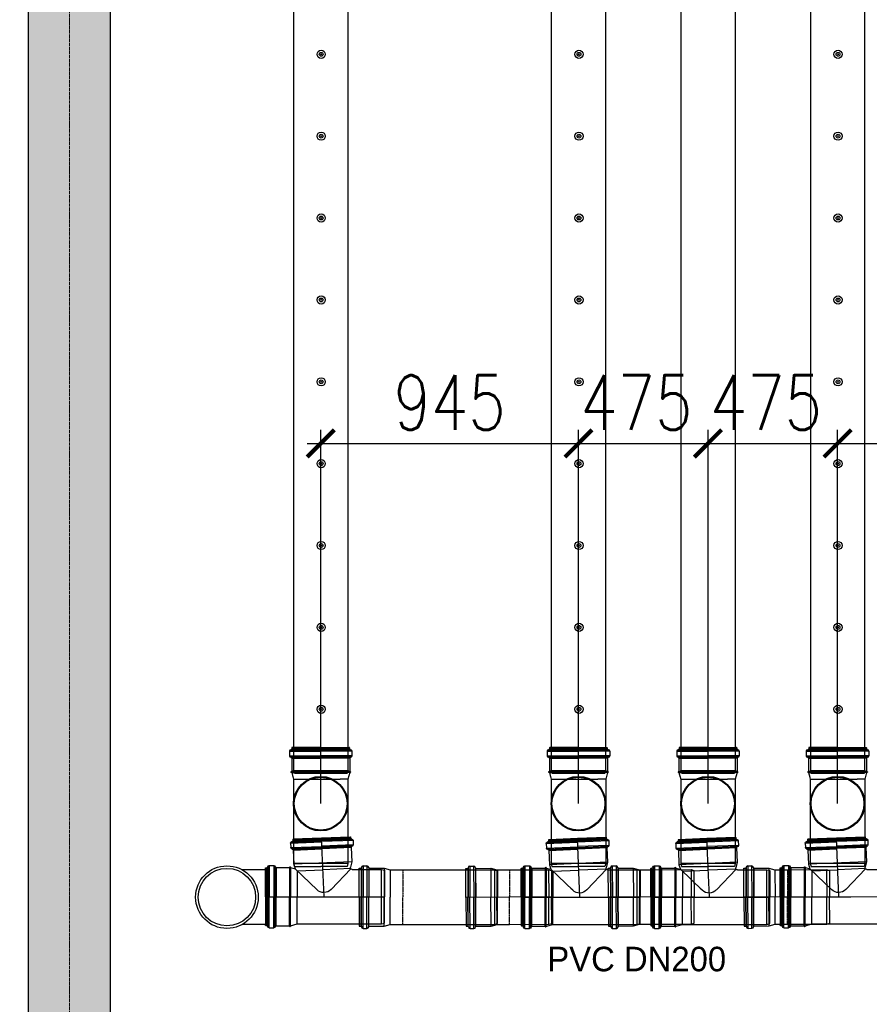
# Model space of a CAD drawing. Header units: millimetres. Extents: x -374129 to 1163271, y -112652 to 695637.
# Tile 57 of 256: x 19057 to 22173, y -45429 to -41821. Entities that reach past the tile are written whole.
import ezdxf
from ezdxf import colors
from ezdxf.entities.mleader import LeaderData, LeaderLine
from ezdxf.math import Vec2, Vec3

# ---------------------------------------------------------------- set-up
doc = ezdxf.new("R2010")
doc.units = ezdxf.units.MM
doc.header["$PDMODE"] = 4
for name, pattern in [('ACAD_ISO04W100', [30, 24, -3, 0, -3]), ('CENTER1', [0.77, 0.5, -0.1, 0.07, -0.1]), ('DASHDOT', [20, 13, -3.4, 0.2, -3.4])]:
    doc.linetypes.add(name, pattern=pattern)
for name, color, linetype in [('FK_opisy', 7, 'Continuous'), ('KRT_kreskowanie', 252, 'Continuous'), ('KRT_opisy', 146, 'Continuous'), ('KRT_sciany', 2, 'Continuous'), ('KRT_technologia', 30, 'Continuous'), ('KRT_wymiary', 4, 'Continuous')]:
    doc.layers.add(name, color=color, linetype=linetype)
doc.layers.add('IS_pomocnicza', color=6, linetype='Continuous', lineweight=30)
doc.layers.add('KRT_osie', color=55, linetype='ACAD_ISO04W100', lineweight=18)
doc.styles.add('WYMIAR', font='romans.shx', dxfattribs={"width": 0.8})
doc.dimstyles.new('KRT_1-100', dxfattribs={"dimscale": 100, "dimtxt": 2, "dimasz": 1, "dimexe": 0.5, "dimexo": 0, "dimgap": 0.5, "dimtad": 1, "dimdec": 1, "dimrnd": 0.1, "dimzin": 9, "dimdsep": 46, "dimtxsty": 'WYMIAR', "dimblk": 'ARCHTICK', "dimcen": 0.09, "dimdle": 0.5, "dimclrd": 1, "dimclre": 252, "dimclrt": 256, "dimadec": 0, "dimazin": 0, "dimtfac": 1, "dimtdec": 1, "dimtmove": 0, "dimatfit": 3, "dimfxl": 1, "dimtolj": 1, "dimtzin": 0, "dimarcsym": 0})

# ---------------------------------------------------------------- blocks, each defined once
blk = doc.blocks.new('IS_KAO_trójnik_200_góra')
at = {"layer": 'KRT_technologia', "linetype": 'Continuous', "transparency": 33554687}
for p, q in [((34869.72, 13524.58), (34868.63, 13524.29)), ((34868.63, 13524.29), (34868.63, 13514.58)), ((34897.28, 13524.58), (34869.72, 13524.58)), ((34869.72, 13504.58), (34869.72, 13524.58)), ((34900.61, 13524.58), (34897.28, 13524.58)), ((34903.02, 13525.22), (34900.61, 13524.58)), ((34900.61, 13524.58), (34900.61, 13507.41)), ((34903.02, 13525.22), (34901.38, 13524.78)), ((34903.05, 13525.07), (34903.05, 13514.58)), ((34903.07, 13525.27), (34903.12, 13525.45)), ((34903.14, 13525.32), (34903.14, 13514.58)), ((34903.29, 13525.51), (34903.19, 13525.51)), ((34903.34, 13525.32), (34903.34, 13514.58)), ((34903.41, 13525.29), (34903.36, 13525.45)), ((34903.43, 13525.08), (34903.43, 13514.58)), ((34908.29, 13525.23), (34903.48, 13525.23)), ((34908.29, 13525.23), (34908.29, 13514.58)), ((34908.54, 13525.16), (34908.54, 13514.58)), ((34908.83, 13525.74), (34908.83, 13514.58)), ((34910.88, 13526.05), (34909.2, 13526.05)), ((34909.2, 13526.05), (34909.2, 13514.58)), ((34910.88, 13526.05), (34910.88, 13514.58)), ((34911.25, 13525.74), (34911.25, 13514.58)), ((34911.43, 13525.55), (34911.43, 13525.47)), ((34911.55, 13525.07), (34911.55, 13514.58)), ((34912.15, 13525.14), (34911.79, 13525.14)), ((34911.79, 13525.14), (34911.79, 13514.58)), ((34912.15, 13525.07), (34912.15, 13514.58)), ((34912.22, 13514.58), (34912.22, 13525.07)), ((34868.63, 13504.87), (34868.63, 13514.58)), ((34903.05, 13504.09), (34903.05, 13514.58)), ((34903.14, 13503.84), (34903.14, 13514.58)), ((34903.34, 13503.84), (34903.34, 13514.58)), ((34903.43, 13504.08), (34903.43, 13514.58)), ((34908.29, 13503.92), (34908.29, 13514.58)), ((34908.54, 13504), (34908.54, 13514.58)), ((34908.83, 13503.42), (34908.83, 13514.58)), ((34909.2, 13503.11), (34909.2, 13514.58)), ((34910.88, 13503.11), (34910.88, 13514.58)), ((34911.25, 13503.42), (34911.25, 13514.58)), ((34911.55, 13504.09), (34911.55, 13514.58)), ((34911.79, 13504.01), (34911.79, 13514.58)), ((34912.15, 13504.09), (34912.15, 13514.58)), ((34912.22, 13514.58), (34912.22, 13504.09)), ((34900.61, 13504.58), (34900.61, 13507.41)), ((34869.72, 13504.58), (34868.63, 13504.87)), ((34897.28, 13504.58), (34869.72, 13504.58)), ((34900.61, 13504.58), (34897.28, 13504.58)), ((34903.02, 13503.93), (34900.61, 13504.58)), ((34903.07, 13503.88), (34903.12, 13503.7)), ((34903.29, 13503.65), (34903.19, 13503.65)), ((34903.41, 13503.87), (34903.36, 13503.7)), ((34908.29, 13503.92), (34903.48, 13503.92)), ((34910.88, 13503.11), (34909.2, 13503.11)), ((34911.43, 13503.6), (34911.43, 13503.68)), ((34912.15, 13504.01), (34911.79, 13504.01))]:
    blk.add_line(p, q, dxfattribs=at)
at = {"layer": 'KRT_technologia'}
for radius in [10, 9.7]:
    blk.add_circle((34891.65, 13514.58), radius, dxfattribs=at)
at = {"layer": 'KRT_technologia', "linetype": 'Continuous', "transparency": 33554687}
for centre, radius, start, end in [((34903, 13525.29), 0.0727, 285, 345), ((34903.19, 13525.43), 0.0727, 90, 165), ((34903.29, 13525.43), 0.0727, 15, 90), ((34903.48, 13525.31), 0.0727, 195, 270), ((34908.29, 13525.6), 0.364, 270, 354.2608), ((34909.2, 13525.51), 0.545, 90, 174.2608), ((34910.88, 13525.51), 0.545, 5, 90), ((34911.79, 13525.51), 0.364, 185, 270), ((34912.15, 13525.07), 0.0727, 0, 90), ((34903, 13503.86), 0.0727, 15, 75), ((34903.19, 13503.72), 0.0727, 195, 270), ((34903.29, 13503.72), 0.0727, 270, 345), ((34903.48, 13503.85), 0.0727, 90, 165), ((34908.29, 13503.56), 0.364, 5.7392, 90), ((34909.2, 13503.65), 0.545, 185.7392, 270), ((34910.88, 13503.65), 0.545, 270, 355), ((34911.79, 13503.65), 0.364, 90, 175), ((34912.15, 13504.09), 0.0727, 270, 0)]:
    blk.add_arc(centre, radius, start, end, dxfattribs=at)
blk = doc.blocks.new('IS_KAO_rura_z_kielichem_200')
at = {"layer": 'KRT_technologia', "linetype": 'Continuous', "transparency": 33554687}
for p, q in [((34252.2, 14721.68), (34250.8, 14721.68)), ((34250.8, 14721.68), (34250.8, 14710.24)), ((34252.2, 14721.68), (34252.2, 14710.24)), ((34203.99, 14720.24), (34202.96, 14719.93)), ((34202.96, 14719.93), (34202.96, 14710.24)), ((34242.28, 14720.24), (34203.99, 14720.24)), ((34203.99, 14700.24), (34203.99, 14720.24)), ((34242.28, 14720.24), (34237.69, 14720.24)), ((34244.52, 14720.84), (34242.28, 14720.24)), ((34242.28, 14720.24), (34242.28, 14710.24)), ((34250.06, 14720.84), (34244.52, 14720.84)), ((34244.52, 14720.84), (34244.52, 14710.24)), ((34250.06, 14720.84), (34250.06, 14710.24)), ((34250.15, 14720.93), (34250.16, 14721.1)), ((34250.16, 14721.1), (34250.16, 14710.24)), ((34252.85, 14720.93), (34252.83, 14721.1)), ((34252.83, 14721.1), (34252.83, 14710.24)), ((34253.68, 14720.84), (34252.94, 14720.84)), ((34252.94, 14720.84), (34252.94, 14710.24)), ((34253.68, 14710.24), (34253.68, 14720.84)), ((34202.96, 14700.56), (34202.96, 14710.24)), ((34242.28, 14700.24), (34242.28, 14710.24)), ((34244.52, 14699.64), (34244.52, 14710.24)), ((34250.06, 14699.64), (34250.06, 14710.24)), ((34250.16, 14699.39), (34250.16, 14710.24)), ((34250.8, 14698.81), (34250.8, 14710.24)), ((34252.2, 14698.81), (34252.2, 14710.24)), ((34252.83, 14699.39), (34252.83, 14710.24)), ((34252.94, 14699.64), (34252.94, 14710.24)), ((34253.68, 14710.24), (34253.68, 14699.64)), ((34203.99, 14700.24), (34202.96, 14700.56)), ((34242.28, 14700.24), (34203.99, 14700.24)), ((34242.28, 14700.24), (34237.69, 14700.24)), ((34244.52, 14699.64), (34242.28, 14700.24)), ((34250.06, 14699.64), (34244.52, 14699.64)), ((34253.68, 14699.64), (34252.94, 14699.64)), ((34250.15, 14699.56), (34250.16, 14699.39)), ((34252.2, 14698.81), (34250.8, 14698.81)), ((34252.85, 14699.56), (34252.83, 14699.39))]:
    blk.add_line(p, q, dxfattribs=at)
at = {"layer": 'KRT_technologia', "linetype": 'CENTER1', "transparency": 33554687}
for p in [(34237.69, 14720.3), (34237.69, 14700.19)]:
    blk.add_line(p, (34237.69, 14710.24), dxfattribs=at)
at = {"layer": 'KRT_technologia', "linetype": 'Continuous', "transparency": 33554687}
for centre, radius, start, end in [((34250.8, 14721.04), 0.636, 90, 175), ((34252.2, 14721.04), 0.636, 5, 90), ((34250.06, 14720.94), 0.0909, 270, 355), ((34252.94, 14720.94), 0.0909, 185, 270), ((34250.06, 14699.55), 0.0909, 5, 90), ((34252.94, 14699.55), 0.0909, 90, 175), ((34250.8, 14699.44), 0.636, 185, 270), ((34252.2, 14699.44), 0.636, 270, 355)]:
    blk.add_arc(centre, radius, start, end, dxfattribs=at)
blk = doc.blocks.new('IS_WNT_KAO_trójnik_200')
at = {"layer": 'KRT_technologia', "linetype": 'Continuous', "transparency": 33554687}
for p, q in [((34085.82, 14801.68), (34097.3, 14801.72)), ((34085.82, 14801.69), (34085.82, 14800)), ((34086.14, 14802.05), (34097.29, 14802.09)), ((34086.32, 14802.23), (34086.4, 14802.24)), ((34086.73, 14802.95), (34086.73, 14802.6)), ((34086.73, 14802.6), (34097.29, 14802.63)), ((34097.29, 14803.03), (34086.8, 14803.03)), ((34086.8, 14802.95), (34097.29, 14802.99)), ((34086.8, 14802.35), (34097.3, 14802.39)), ((34107.77, 14802.95), (34097.28, 14802.92)), ((34107.84, 14802.6), (34097.28, 14802.56)), ((34107.77, 14802.35), (34097.28, 14802.32)), ((34108.44, 14802.06), (34097.28, 14802.02)), ((34108.76, 14801.69), (34097.28, 14801.65)), ((34097.29, 14803.03), (34107.78, 14803.03)), ((34097.29, 14781.52), (34097.29, 14803.03)), ((34107.79, 14803.03), (34107.86, 14802.97)), ((34107.86, 14802.95), (34107.86, 14802.6)), ((34108.27, 14802.23), (34108.19, 14802.24)), ((34108.77, 14801.69), (34108.77, 14800)), ((34085.83, 14800), (34097.3, 14800.04)), ((34086.14, 14799.63), (34097.3, 14799.67)), ((34086.64, 14799.1), (34086.64, 14793.86)), ((34086.65, 14799.1), (34097.3, 14799.13)), ((34086.73, 14799.34), (34097.3, 14799.38)), ((34108.76, 14800), (34097.29, 14799.97)), ((34108.45, 14799.64), (34097.29, 14799.6)), ((34107.87, 14799.34), (34097.29, 14799.31)), ((34107.95, 14799.1), (34097.29, 14799.06)), ((34107.95, 14799.1), (34107.95, 14793.86)), ((34086.64, 14793.86), (34087.17, 14791.86)), ((34086.64, 14793.86), (34107.95, 14793.86)), ((34107.95, 14793.86), (34107.5, 14792.18)), ((34114.9, 14793.46), (34115.39, 14782.31)), ((34116.94, 14793.86), (34115.26, 14793.79)), ((34115.26, 14793.79), (34115.76, 14782.33)), ((34116.94, 14793.86), (34117.44, 14782.4)), ((34117.32, 14793.57), (34117.81, 14782.42)), ((34117.5, 14793.39), (34117.51, 14793.31)), ((34075.88, 14790.6), (34074.8, 14790.26)), ((34074.8, 14790.26), (34075.22, 14780.56)), ((34086.59, 14791.06), (34075.88, 14790.6)), ((34076.75, 14770.61), (34075.88, 14790.6)), ((34087.06, 14791.31), (34094.66, 14784.04)), ((34087.26, 14791.38), (34097.26, 14791.42)), ((34106.77, 14791.45), (34097.26, 14791.42)), ((34099.81, 14784.16), (34107.51, 14792.23)), ((34106.77, 14791.45), (34107.18, 14781.95)), ((34109.12, 14792.69), (34107.5, 14792.18)), ((34109.16, 14792.54), (34109.61, 14782.06)), ((34109.17, 14792.74), (34109.21, 14792.92)), ((34109.24, 14792.79), (34109.71, 14782.06)), ((34109.38, 14792.99), (34109.27, 14792.98)), ((34109.43, 14792.8), (34109.9, 14782.07)), ((34109.5, 14792.77), (34109.45, 14792.94)), ((34109.54, 14792.56), (34110, 14782.08)), ((34114.39, 14792.93), (34109.58, 14792.72)), ((34114.39, 14792.93), (34114.85, 14782.29)), ((34114.63, 14792.87), (34115.1, 14782.3)), ((34117.65, 14792.91), (34118.11, 14782.43)), ((34118.24, 14793.01), (34117.89, 14792.99)), ((34117.89, 14792.99), (34118.35, 14782.44)), ((34118.25, 14792.94), (34118.7, 14782.46)), ((34118.78, 14782.46), (34118.32, 14792.94)), ((34099.81, 14784.16), (34100.5, 14784.88)), ((34094.12, 14781.38), (34075.22, 14780.56)), ((34075.65, 14770.86), (34075.22, 14780.56)), ((34118.78, 14782.46), (34092.93, 14781.33)), ((34107.62, 14771.96), (34107.18, 14781.95)), ((34110.07, 14771.58), (34109.61, 14782.06)), ((34110.17, 14771.33), (34109.71, 14782.06)), ((34110.37, 14771.34), (34109.9, 14782.07)), ((34110.45, 14771.59), (34110, 14782.08)), ((34115.32, 14771.64), (34114.85, 14782.29)), ((34115.56, 14771.73), (34115.1, 14782.3)), ((34115.88, 14771.16), (34115.39, 14782.31)), ((34116.26, 14770.87), (34115.76, 14782.33)), ((34117.94, 14770.94), (34117.44, 14782.4)), ((34118.29, 14771.27), (34117.81, 14782.42)), ((34118.56, 14771.95), (34118.11, 14782.43)), ((34118.81, 14771.89), (34118.35, 14782.44)), ((34119.16, 14771.97), (34118.7, 14782.46)), ((34118.78, 14782.46), (34119.24, 14771.98)), ((34107.62, 14771.96), (34076.75, 14770.61)), ((34110.04, 14771.42), (34107.62, 14771.96)), ((34119.17, 14771.9), (34118.81, 14771.89)), ((34076.75, 14770.61), (34075.65, 14770.86)), ((34110.1, 14771.37), (34110.15, 14771.2)), ((34110.33, 14771.15), (34110.23, 14771.15)), ((34110.44, 14771.38), (34110.4, 14771.21)), ((34115.32, 14771.64), (34110.5, 14771.43)), ((34117.94, 14770.94), (34116.26, 14770.87)), ((34118.46, 14771.46), (34118.46, 14771.54))]:
    blk.add_line(p, q, dxfattribs=at)
for centre, radius, start, end in [((34086.37, 14801.69), 0.545, 95, 180), ((34086.37, 14802.6), 0.364, 275, 0), ((34086.8, 14802.95), 0.0727, 90, 180), ((34107.78, 14802.95), 0.0727, 0, 90), ((34108.22, 14802.6), 0.364, 180, 265), ((34108.22, 14801.69), 0.545, 0, 85), ((34086.37, 14800), 0.545, 180, 264.2608), ((34086.27, 14799.1), 0.364, 0, 84.2608), ((34108.31, 14799.1), 0.364, 95.7392, 180), ((34108.22, 14800), 0.545, 275.7392, 0), ((34115.28, 14793.24), 0.545, 92.5, 176.7608), ((34116.96, 14793.32), 0.545, 7.5, 92.5), ((34086.56, 14791.7), 0.636, 272.5, 15), ((34109.09, 14792.76), 0.0727, 287.5, 347.5), ((34109.28, 14792.91), 0.0727, 92.5, 167.5), ((34109.38, 14792.91), 0.0727, 17.5, 92.5), ((34109.57, 14792.79), 0.0727, 197.5, 272.5), ((34114.37, 14793.3), 0.364, 272.5, 356.7608), ((34117.87, 14793.36), 0.364, 187.5, 272.5), ((34118.25, 14792.94), 0.0727, 2.5, 92.5), ((34097.18, 14786.67), 3.64, 226.25, 316.3455), ((34118.83, 14771.52), 0.364, 92.5, 177.5), ((34119.16, 14771.97), 0.0727, 272.5, 2.5), ((34110.03, 14771.35), 0.0727, 17.5, 77.5), ((34110.22, 14771.22), 0.0727, 197.5, 272.5), ((34110.33, 14771.23), 0.0727, 272.5, 347.5), ((34110.51, 14771.36), 0.0727, 92.5, 167.5), ((34115.33, 14771.28), 0.364, 8.2392, 92.5), ((34116.23, 14771.41), 0.545, 188.2392, 272.5), ((34117.92, 14771.48), 0.545, 272.5, 357.5)]:
    blk.add_arc(centre, radius, start, end, dxfattribs=at)
blk = doc.blocks.new('IS_KAO_kielich_200')
at = {"layer": 'KRT_technologia', "linetype": 'Continuous', "transparency": 33554687}
for p, q in [((34215.99, 14693.51), (34214.95, 14693.19)), ((34214.95, 14693.19), (34214.95, 14683.51)), ((34234.97, 14693.51), (34215.99, 14693.51)), ((34215.99, 14693.51), (34215.99, 14683.51)), ((34234.97, 14693.51), (34230.38, 14693.51)), ((34237.21, 14694.11), (34234.97, 14693.51)), ((34234.97, 14693.51), (34234.97, 14683.51)), ((34242.75, 14694.11), (34237.21, 14694.11)), ((34237.21, 14694.11), (34237.21, 14683.51)), ((34242.75, 14694.11), (34242.75, 14683.51)), ((34242.84, 14694.19), (34242.86, 14694.36)), ((34242.86, 14694.36), (34242.86, 14683.51)), ((34244.89, 14694.94), (34243.49, 14694.94)), ((34243.49, 14694.94), (34243.49, 14683.51)), ((34244.89, 14694.94), (34244.89, 14683.51)), ((34245.54, 14694.19), (34245.53, 14694.36)), ((34245.53, 14694.36), (34245.53, 14683.51)), ((34246.37, 14694.11), (34245.63, 14694.11)), ((34245.63, 14694.11), (34245.63, 14683.51)), ((34246.37, 14683.51), (34246.37, 14694.11)), ((34214.95, 14673.82), (34214.95, 14683.51)), ((34215.99, 14673.51), (34215.99, 14683.51)), ((34234.97, 14673.51), (34234.97, 14683.51)), ((34237.21, 14672.91), (34237.21, 14683.51)), ((34242.75, 14672.91), (34242.75, 14683.51)), ((34242.86, 14672.65), (34242.86, 14683.51)), ((34243.49, 14672.07), (34243.49, 14683.51)), ((34244.89, 14672.07), (34244.89, 14683.51)), ((34245.53, 14672.65), (34245.53, 14683.51)), ((34245.63, 14672.91), (34245.63, 14683.51)), ((34246.37, 14683.51), (34246.37, 14672.91)), ((34215.99, 14673.51), (34214.95, 14673.82)), ((34234.97, 14673.51), (34215.99, 14673.51)), ((34234.97, 14673.51), (34230.38, 14673.51)), ((34237.21, 14672.91), (34234.97, 14673.51)), ((34242.75, 14672.91), (34237.21, 14672.91)), ((34242.84, 14672.82), (34242.86, 14672.65)), ((34244.89, 14672.07), (34243.49, 14672.07)), ((34245.54, 14672.82), (34245.53, 14672.65)), ((34246.37, 14672.91), (34245.63, 14672.91))]:
    blk.add_line(p, q, dxfattribs=at)
at = {"layer": 'KRT_technologia', "linetype": 'CENTER1', "transparency": 33554687}
for p in [(34230.38, 14693.56), (34230.38, 14673.45)]:
    blk.add_line(p, (34230.38, 14683.51), dxfattribs=at)
at = {"layer": 'KRT_technologia', "linetype": 'DASHDOT', "ltscale": 3, "transparency": 33554687}
blk.add_lwpolyline([(34214.95, 14683.51), (34246.37, 14683.51)], dxfattribs=at)
at = {"layer": 'KRT_technologia', "linetype": 'Continuous', "transparency": 33554687}
for centre, radius, start, end in [((34242.75, 14694.2), 0.0909, 270, 355), ((34243.49, 14694.31), 0.636, 90, 175), ((34244.89, 14694.31), 0.636, 5, 90), ((34245.63, 14694.2), 0.0909, 185, 270), ((34242.75, 14672.81), 0.0909, 5, 90), ((34243.49, 14672.71), 0.636, 185, 270), ((34244.89, 14672.71), 0.636, 270, 355), ((34245.63, 14672.81), 0.0909, 90, 175)]:
    blk.add_arc(centre, radius, start, end, dxfattribs=at)
blk = doc.blocks.new('_ArchTick')
at = {"color": 0, "linetype": 'ByBlock', "const_width": 0.15}
blk.add_lwpolyline([(-0.5, -0.5), (0.5, 0.5)], dxfattribs=at)
blk = doc.blocks.new('*D2275')
at = {"layer": 'Defpoints', "color": 0}
for p in [(22126.3, -11286.3), (22126.3, -11891.3), (21181.3, -12606.3)]:
    blk.add_point(p, dxfattribs=at)
at = {"layer": 'KRT_wymiary', "color": 252, "lineweight": -2}
for p, q in [((21181.3, -12606.3), (21181.3, -11236.3)), ((22126.3, -11891.3), (22126.3, -11236.3))]:
    blk.add_line(p, q, dxfattribs=at)
at = {"layer": 'KRT_wymiary', "color": 1, "lineweight": -2}
blk.add_line((21131.3, -11286.3), (22176.3, -11286.3), dxfattribs=at)
at = {"layer": 'KRT_wymiary', "color": 1, "lineweight": -2, "xscale": 100, "yscale": 100, "zscale": 100, "rotation": 180}
blk.add_blockref('_ArchTick', (21181.3, -11286.3), dxfattribs=at)
at = {"layer": 'KRT_wymiary', "color": 1, "lineweight": -2, "xscale": 100, "yscale": 100, "zscale": 100}
blk.add_blockref('_ArchTick', (22126.3, -11286.3), dxfattribs=at)
at = {"layer": 'KRT_wymiary', "insert": (21653.8, -11136.3), "char_height": 200, "attachment_point": 5, "style": 'WYMIAR'}
blk.add_mtext('\\A1;945', dxfattribs=at)
blk = doc.blocks.new('*D2276')
at = {"layer": 'Defpoints', "color": 0}
for p in [(22601.3, -11286.3), (22601.3, -12306.3), (22126.3, -12606.3)]:
    blk.add_point(p, dxfattribs=at)
at = {"layer": 'KRT_wymiary', "color": 252, "lineweight": -2}
for p, q in [((22126.3, -12606.3), (22126.3, -11236.3)), ((22601.3, -12306.3), (22601.3, -11236.3))]:
    blk.add_line(p, q, dxfattribs=at)
at = {"layer": 'KRT_wymiary', "color": 1, "lineweight": -2}
blk.add_line((22076.3, -11286.3), (22651.3, -11286.3), dxfattribs=at)
at = {"layer": 'KRT_wymiary', "color": 1, "lineweight": -2, "xscale": 100, "yscale": 100, "zscale": 100, "rotation": 180}
blk.add_blockref('_ArchTick', (22126.3, -11286.3), dxfattribs=at)
at = {"layer": 'KRT_wymiary', "color": 1, "lineweight": -2, "xscale": 100, "yscale": 100, "zscale": 100}
blk.add_blockref('_ArchTick', (22601.3, -11286.3), dxfattribs=at)
at = {"layer": 'KRT_wymiary', "insert": (22338.8, -11136.3), "char_height": 200, "attachment_point": 5, "style": 'WYMIAR'}
blk.add_mtext('\\A1;475', dxfattribs=at)
blk = doc.blocks.new('*D2277')
at = {"layer": 'Defpoints', "color": 0}
for p in [(23076.3, -11286.3), (23076.3, -12176.3), (22601.3, -12606.3)]:
    blk.add_point(p, dxfattribs=at)
at = {"layer": 'KRT_wymiary', "color": 252, "lineweight": -2}
for p, q in [((22601.3, -12606.3), (22601.3, -11236.3)), ((23076.3, -12176.3), (23076.3, -11236.3))]:
    blk.add_line(p, q, dxfattribs=at)
at = {"layer": 'KRT_wymiary', "color": 1, "lineweight": -2}
blk.add_line((22551.3, -11286.3), (23126.3, -11286.3), dxfattribs=at)
at = {"layer": 'KRT_wymiary', "color": 1, "lineweight": -2, "xscale": 100, "yscale": 100, "zscale": 100, "rotation": 180}
blk.add_blockref('_ArchTick', (22601.3, -11286.3), dxfattribs=at)
at = {"layer": 'KRT_wymiary', "color": 1, "lineweight": -2, "xscale": 100, "yscale": 100, "zscale": 100}
blk.add_blockref('_ArchTick', (23076.3, -11286.3), dxfattribs=at)
at = {"layer": 'KRT_wymiary', "insert": (22813.8, -11136.3), "char_height": 200, "attachment_point": 5, "style": 'WYMIAR'}
blk.add_mtext('\\A1;475', dxfattribs=at)
blk = doc.blocks.new('*D2278')
at = {"layer": 'Defpoints', "color": 0}
for p in [(23741.3, -11286.3), (23741.3, -12506.3), (23076.3, -12606.3)]:
    blk.add_point(p, dxfattribs=at)
at = {"layer": 'KRT_wymiary', "color": 252, "lineweight": -2}
for p, q in [((23076.3, -12606.3), (23076.3, -11236.3)), ((23741.3, -12506.3), (23741.3, -11236.3))]:
    blk.add_line(p, q, dxfattribs=at)
at = {"layer": 'KRT_wymiary', "color": 1, "lineweight": -2}
blk.add_line((23026.3, -11286.3), (23791.3, -11286.3), dxfattribs=at)
at = {"layer": 'KRT_wymiary', "color": 1, "lineweight": -2, "xscale": 100, "yscale": 100, "zscale": 100, "rotation": 180}
blk.add_blockref('_ArchTick', (23076.3, -11286.3), dxfattribs=at)
at = {"layer": 'KRT_wymiary', "color": 1, "lineweight": -2, "xscale": 100, "yscale": 100, "zscale": 100}
blk.add_blockref('_ArchTick', (23741.3, -11286.3), dxfattribs=at)
at = {"layer": 'KRT_wymiary', "insert": (23408.8, -11136.3), "char_height": 200, "attachment_point": 5, "style": 'WYMIAR'}
blk.add_mtext('\\A1;665', dxfattribs=at)
blk = doc.blocks.new('sys napowietrzania')
at = {"layer": 'KRT_technologia', "linetype": 'Continuous', "transparency": 33554687}
for p, q in [((20981.62, -12848.93, -2805.14), (20893.53, -12848.93, -2805.14)), ((20981.62, -13048.93, -2805.14), (20893.53, -13048.93, -2805.14))]:
    blk.add_line(p, q, dxfattribs=at)
at = {"layer": 'KRT_technologia', "linetype": 'Continuous', "transparency": 33554687, "elevation": -2865.41}
for points in [[(21281.59, -12485.01), (21281.59, -10582.71), (21281.59, -2349.21), (21081.59, -2349.21), (21081.59, -10582.71), (21081.59, -12485.01), (21181.59, -12485.01), (21281.59, -12485.01), (21278.43, -12495.38), (21181.59, -12495.38), (21084.76, -12495.38), (21081.59, -12485.01)], [(22226.59, -12485.01), (22226.59, -10582.71), (22226.59, -2349.21), (22026.59, -2349.21), (22026.59, -10582.71), (22026.59, -12485.01), (22126.59, -12485.01), (22226.59, -12485.01), (22223.43, -12495.38), (22126.59, -12495.38), (22029.76, -12495.38), (22026.59, -12485.01)], [(22701.59, -12485.01), (22701.59, -10582.71), (22701.59, -2349.21), (22501.59, -2349.21), (22501.59, -10582.71), (22501.59, -12485.01), (22601.59, -12485.01), (22701.59, -12485.01), (22698.43, -12495.38), (22601.59, -12495.38), (22504.76, -12495.38), (22501.59, -12485.01)], [(23176.59, -12485.01), (23176.59, -10582.71), (23176.59, -2349.21), (22976.59, -2349.21), (22976.59, -10582.71), (22976.59, -12485.01), (23076.59, -12485.01), (23176.59, -12485.01), (23173.43, -12495.38), (23076.59, -12495.38), (22979.76, -12495.38), (22976.59, -12485.01)]]:
    blk.add_lwpolyline(points, dxfattribs=at)
at = {"layer": 'KRT_technologia'}
for centre, radius in [((21183.09, -9860.34, -2865.41), 15), ((22128.09, -9860.34, -2865.41), 15), ((23078.09, -9860.34, -2865.41), 15), ((21183.09, -9860.34, -2865.41), 7), ((21183.09, -9860.34, -2865.41), 1.5), ((22128.09, -9860.34, -2865.41), 7), ((22128.09, -9860.34, -2865.41), 1.5), ((23078.09, -9860.34, -2865.41), 7), ((23078.09, -9860.34, -2865.41), 1.5), ((21183.09, -10160.34, -2865.41), 15), ((21183.09, -10160.34, -2865.41), 7), ((21183.09, -10160.34, -2865.41), 1.5), ((22128.09, -10160.34, -2865.41), 15), ((22128.09, -10160.34, -2865.41), 7), ((22128.09, -10160.34, -2865.41), 1.5), ((23078.09, -10160.34, -2865.41), 15), ((23078.09, -10160.34, -2865.41), 7), ((23078.09, -10160.34, -2865.41), 1.5), ((21183.09, -10460.34, -2865.41), 15), ((21183.09, -10460.34, -2865.41), 7), ((21183.09, -10460.34, -2865.41), 1.5), ((22128.09, -10460.34, -2865.41), 15), ((22128.09, -10460.34, -2865.41), 7), ((22128.09, -10460.34, -2865.41), 1.5), ((23078.09, -10460.34, -2865.41), 15), ((23078.09, -10460.34, -2865.41), 7), ((23078.09, -10460.34, -2865.41), 1.5), ((21183.09, -10760.34, -2865.41), 15), ((22128.09, -10760.34, -2865.41), 15), ((23078.09, -10760.34, -2865.41), 15), ((21183.09, -10760.34, -2865.41), 7), ((21183.09, -10760.34, -2865.41), 1.5), ((22128.09, -10760.34, -2865.41), 7), ((22128.09, -10760.34, -2865.41), 1.5), ((23078.09, -10760.34, -2865.41), 7), ((23078.09, -10760.34, -2865.41), 1.5), ((21183.09, -11060.34, -2865.41), 15), ((21183.09, -11060.34, -2865.41), 7), ((21183.09, -11060.34, -2865.41), 1.5), ((22128.09, -11060.34, -2865.41), 15), ((22128.09, -11060.34, -2865.41), 7), ((22128.09, -11060.34, -2865.41), 1.5), ((23078.09, -11060.34, -2865.41), 15), ((23078.09, -11060.34, -2865.41), 7), ((23078.09, -11060.34, -2865.41), 1.5), ((21183.09, -11360.34, -2865.41), 15), ((21183.09, -11360.34, -2865.41), 7), ((21183.09, -11360.34, -2865.41), 1.5), ((22128.09, -11360.34, -2865.41), 15), ((22128.09, -11360.34, -2865.41), 7), ((22128.09, -11360.34, -2865.41), 1.5), ((23078.09, -11360.34, -2865.41), 15), ((23078.09, -11360.34, -2865.41), 7), ((23078.09, -11360.34, -2865.41), 1.5), ((21183.09, -11660.34, -2865.41), 15), ((21183.09, -11660.34, -2865.41), 7), ((22128.09, -11660.34, -2865.41), 15), ((22128.09, -11660.34, -2865.41), 7), ((23078.09, -11660.34, -2865.41), 15), ((23078.09, -11660.34, -2865.41), 7), ((21183.09, -11660.34, -2865.41), 1.5), ((22128.09, -11660.34, -2865.41), 1.5), ((23078.09, -11660.34, -2865.41), 1.5), ((21183.09, -11960.34, -2865.41), 15), ((21183.09, -11960.34, -2865.41), 7), ((21183.09, -11960.34, -2865.41), 1.5), ((22128.09, -11960.34, -2865.41), 15), ((22128.09, -11960.34, -2865.41), 7), ((22128.09, -11960.34, -2865.41), 1.5), ((23078.09, -11960.34, -2865.41), 15), ((23078.09, -11960.34, -2865.41), 7), ((23078.09, -11960.34, -2865.41), 1.5), ((21183.09, -12260.34, -2865.41), 15), ((21183.09, -12260.34, -2865.41), 7), ((21183.09, -12260.34, -2865.41), 1.5), ((22128.09, -12260.34, -2865.41), 15), ((22128.09, -12260.34, -2865.41), 7), ((22128.09, -12260.34, -2865.41), 1.5), ((23078.09, -12260.34, -2865.41), 15), ((23078.09, -12260.34, -2865.41), 7), ((23078.09, -12260.34, -2865.41), 1.5)]:
    blk.add_circle(centre, radius, dxfattribs=at)
at = {"layer": 'KRT_technologia', "linetype": 'Continuous', "transparency": 33554687}
for radius in [114.73, 105.42]:
    blk.add_circle((20837.29, -12948.93, -2805.14), radius, dxfattribs=at)
at = {"layer": 'IS_pomocnicza', "xscale": 10, "yscale": 10, "zscale": 10, "rotation": 90}
for p in [(156327.06, -361522.81, -2805.14), (157272.06, -361522.81, -2805.14), (157747.06, -361522.81, -2805.14), (158222.06, -361522.81, -2805.14)]:
    blk.add_blockref('IS_KAO_trójnik_200_góra', p, dxfattribs=at)
at = {"layer": 'KRT_technologia', "yscale": 10, "zscale": 10}
for name, p, xscale, rotation in [('IS_WNT_KAO_trójnik_200', (368289.98, -145748.69, -2540.29), -10, 2.5000000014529), ('IS_WNT_KAO_trójnik_200', (369227.67, -145750.42, -2805.14), -10, 2.5000000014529), ('IS_WNT_KAO_trójnik_200', (369702.67, -145750.42, -2805.14), -10, 2.5000000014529), ('IS_WNT_KAO_trójnik_200', (370177.37, -145748.67, -2540.29), -10, 2.5000000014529), ('IS_KAO_rura_z_kielichem_200', (363858.82, 134153.51, -2805.14), 10, 180)]:
    blk.add_blockref(name, p, dxfattribs=dict(at, xscale=xscale, rotation=rotation))
at = {"layer": 'KRT_technologia', "linetype": 'Continuous', "ltscale": 3, "xscale": 10, "yscale": 10, "zscale": 10}
for p, rotation in [((363488.09, 135482.51, -2805.14), 180.2674769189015), ((364010.68, 135483.19, -2805.14), 180.2674769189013), ((364507.55, 135483.26, -2805.14), 180.2674769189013)]:
    blk.add_blockref('IS_KAO_kielich_200', p, dxfattribs=dict(at, rotation=rotation))
at = {"layer": 'KRT_opisy', "insert": (22339.95, -13176.34, -2805.14), "char_height": 90, "attachment_point": 5}
blk.add_mtext('PVC DN200', dxfattribs=at)
at = {"layer": 'KRT_wymiary'}
for base, p1, p2, picture, middle in [((22126.28, -11286.27, -3198.51), (21181.28, -12606.27, -2805.14), (22126.28, -11891.27, -2805.14), '*D2275', (21653.78, -11136.27, -3198.51)), ((23741.28, -11286.27, -3198.51), (23076.28, -12606.27, -2805.14), (23741.28, -12506.27, -2805.14), '*D2278', (23408.78, -11136.27, -3198.51))]:
    dim = blk.add_linear_dim(base=base, p1=p1, p2=p2, dimstyle='KRT_1-100', dxfattribs=at)
    dim.commit()
    dim.dimension.update_dxf_attribs({"geometry": picture, "text_midpoint": middle})
for base, p1, p2, picture, middle in [((22601.28, -11286.27, -3198.51), (22126.28, -12606.27, -2805.14), (22601.28, -12306.27, -2805.14), '*D2276', (22338.78, -11286.27, -3198.51)), ((23076.28, -11286.27, -3198.51), (22601.28, -12606.27, -2805.14), (23076.28, -12176.27, -2805.14), '*D2277', (22813.78, -11286.27, -3198.51))]:
    dim = blk.add_linear_dim(base=base, p1=p1, p2=p2, dimstyle='KRT_1-100', dxfattribs=at)
    dim.commit()
    dim.dimension.update_dxf_attribs({"geometry": picture, "text_midpoint": middle, "dimtype": 128})

msp = doc.modelspace()

# ---------------------------------------------------------------- hatches: boundary and pattern name
at = {"layer": 'KRT_kreskowanie'}
h = msp.add_hatch(dxfattribs=at)
h.set_pattern_fill('ANSI33', color=256, scale=20, style=0)
h.set_pattern_definition([(45, (-1e-05, 3009.36), (-89.80256, 89.80256), []), (45, (89.8, 3009.36), (-89.80256, 89.80256), [63.5, -31.75])])
h.paths.add_polyline_path([(38290, -33690.64), (19090, -33690.64), (19090, -46990.64), (19390, -46990.64), (19390, -33990.64), (25390, -33990.64), (25390, -46990.64), (25690, -46990.64), (25690, -33990.64), (31690, -33990.64), (31690, -46990.64), (31990, -46990.64), (31990, -33990.64), (37990, -33990.64), (37990, -46990.64), (38290, -46990.64)])
h.paths.add_polyline_path([(51230, -33990.64), (57230, -33990.64), (57230, -46990.64), (57530, -46990.64), (57530, -33690.64), (38330, -33690.64), (38330, -46990.64), (38630, -46990.64), (38630, -33990.64), (44630, -33990.64), (44630, -46990.64), (44930, -46990.64), (44930, -33990.64), (50930, -33990.64), (50930, -46990.64), (51230, -46990.64)])
h.paths.add_polyline_path([(70470, -33690.64), (57570, -33690.64), (57570, -46990.64), (57870, -46990.64), (57870, -33990.64), (63870, -33990.64), (63870, -46990.64), (64170, -46990.64), (64170, -33990.64), (70170, -33990.64), (70170, -46990.64), (70470, -46990.64)])

# ---------------------------------------------------------------- linework, layer by layer
at = {"layer": 'KRT_osie', "ltscale": 0.5}
msp.add_line((19240, -27801.99), (19240, -48285.63), dxfattribs=at)
at = {"layer": 'KRT_sciany'}
for p, q in [((19090, -46990.64), (19090, -33690.64)), ((19390, -46990.64), (19390, -33990.64))]:
    msp.add_line(p, q, dxfattribs=at)

# ---------------------------------------------------------------- block references
msp.add_blockref('sys napowietrzania', (-1019.98, -32087.66, 3070))

# ---------------------------------------------------------------- leaders
at = {"layer": 'FK_opisy', "color": 1}
ml = msp.add_multileader_mtext('Standard', dxfattribs=at)
ml.set_content('\\C54;WYPEŁNIENIE Z DESEK DREWNIANYCH GR.10cm. USZCZELNIONYCH OD WNĘTRZA FOLIĄ BUDOWLANĄ GR.0.5mm', style='WYMIAR')
ml.set_leader_properties()
ml.build(insert=Vec2(0, 0))
ml.multileader.update_dxf_attribs({"text_left_attachment_type": 6, "text_right_attachment_type": 6, "dogleg_length": 0.36, "arrow_head_size": 200, "scale": 100})
ctx = ml.context
ctx.base_point, ctx.scale, ctx.char_height, ctx.arrow_head_size, ctx.landing_gap_size, ctx.plane_origin = Vec3(-6581.15, -44729.21), 100, 200, 200, 9, Vec3(-43361.71, -127601.34)
ctx.left_attachment, ctx.right_attachment = 6, 6
notes = []
notes.append((ctx, [(0, (1, 1, 0), (-6617.15, -44729.21), (1, 0), 36, [(0, [(-7456.67, -46780.64)], 0, [])])]))
ctx.mtext.insert, ctx.mtext.width, ctx.mtext.defined_height, ctx.mtext.line_spacing_style, ctx.mtext.flow_direction = Vec3(-6572.15, -44489.21), 3640.4709, 1400.46, 2, 5
for ctx, leaders in notes:
    for number, flags, end, landing, length, lines in leaders:
        leader = LeaderData()
        leader.index, (leader.has_last_leader_line, leader.has_dogleg_vector, leader.attachment_direction) = number, flags
        leader.last_leader_point, leader.dogleg_vector, leader.dogleg_length = Vec3(end), Vec3(landing), length
        for number, points, colour, breaks in lines:
            line = LeaderLine()
            line.index, line.vertices, line.color, line.breaks = number, Vec3.list(points), colors.encode_raw_color(colour), breaks
            leader.lines.append(line)
        ctx.leaders.append(leader)

doc.saveas('drawing.dxf')
